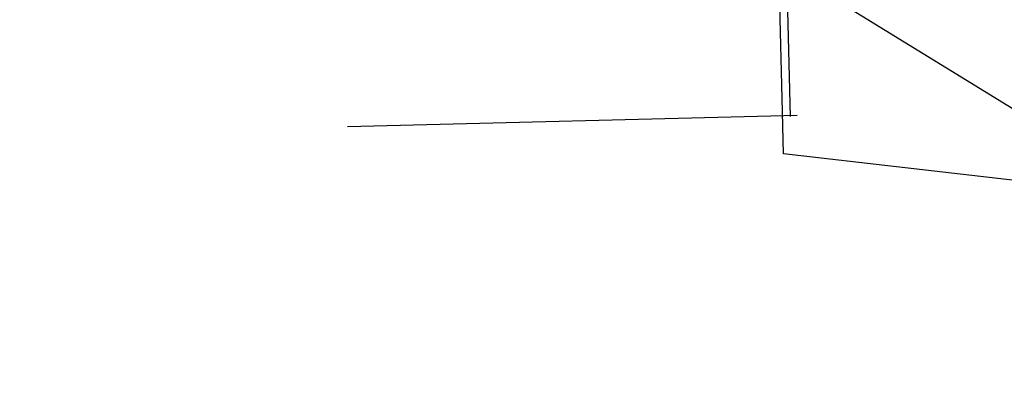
# Model space of a CAD drawing. Header units: feet. Extents: x 18803 to 104580, y -6601 to 116448.
# Tile 82 of 95: x 79730 to 83068, y 83932 to 85188. Entities that reach past the tile are written whole.
import ezdxf

# ---------------------------------------------------------------- set-up
doc = ezdxf.new("R2010")
doc.units = ezdxf.units.FT
doc.header["$LTSCALE"] = 100
doc.header["$MEASUREMENT"] = 0
doc.linetypes.add('DASHED', pattern=[0.75, 0.5, -0.25])
doc.layers.add('ELRGOV-SECTION', color=253, linetype='DASHED')
doc.layers.add('ELRP', color=252, linetype='Continuous')

msp = doc.modelspace()

# ---------------------------------------------------------------- linework, layer by layer
at = {"layer": 'ELRGOV-SECTION', "ltscale": 50}
msp.add_line((82311.6, 86064.7), (82342.6, 84860), dxfattribs=at)
msp.add_lwpolyline([(53772.3, 84162.2), (55984.8, 84214.5), (61261.6, 84340.4), (66538.6, 84469.6), (71815.3, 84598.8), (77092.2, 84731.3), (82365.6, 84863.7)], dxfattribs=at)
at = {"layer": 'ELRP'}
for p, q in [((82314.7, 84921.6), (82307.4, 85235.4)), ((82520.5, 85240.7), (83204.2, 84819.8)), ((82319, 84733.5), (82314.7, 84921.6)), ((89230.9, 83932.3), (82319, 84733.5))]:
    msp.add_line(p, q, dxfattribs=at)

doc.saveas('drawing.dxf')
